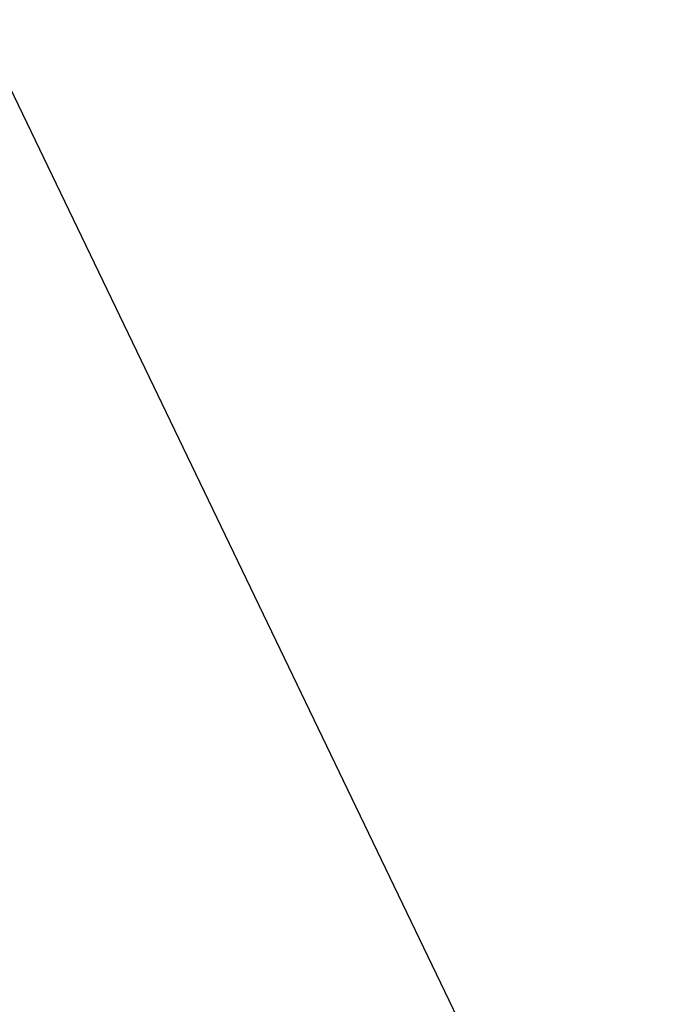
# Model space of a CAD drawing. Header units: millimetres. Extents: x 26 to 326, y -150 to 150.
# Tile 226 of 256: x 170.0046 to 170.01058, y -4.33393 to -4.32494. Entities that reach past the tile are written whole.
import ezdxf

# ---------------------------------------------------------------- set-up
doc = ezdxf.new("R2010")
doc.units = ezdxf.units.MM
doc.header["$LTSCALE"] = 25.4
doc.layers.get('0').update_dxf_attribs({"true_color": 0xff5454})

# ---------------------------------------------------------------- blocks, each defined once
blk = doc.blocks.new('Z_o_enie AMALFI_8381_8380 pm 1.STL')
at = {"color": 18, "true_color": 0x000000}
mesh = blk.add_polyface(dxfattribs=at)
corners = [(170.0101776, -4.3373265, 363.8134155), (169.4934845, -4.047646, 362.5075378), (169.7026825, -4.4824667, 362.5018311), (169.8123932, -3.9262214, 363.8188171)]
mesh.append_faces([[corners[k] for k in face] for face in [(0, 1, 2), (1, 0, 3)]], dxfattribs={"vtx0": -1, "color": 18})
mesh = blk.add_polyface(dxfattribs=at)
corners = [(170.4125671, -4.6274724, 364.4198303), (170.0101776, -4.3373265, 363.8134155), (170.2367249, -4.7299309, 363.8082886), (170.1938324, -4.2483864, 364.4247742)]
mesh.append_faces([[corners[k] for k in face] for face in [(0, 1, 2), (1, 0, 3)]], dxfattribs={"vtx0": -1, "color": 18})

msp = doc.modelspace()

# ---------------------------------------------------------------- block references
at = {"color": 0}
msp.add_blockref('Z_o_enie AMALFI_8381_8380 pm 1.STL', (0, 0), dxfattribs=at)

doc.saveas('drawing.dxf')
